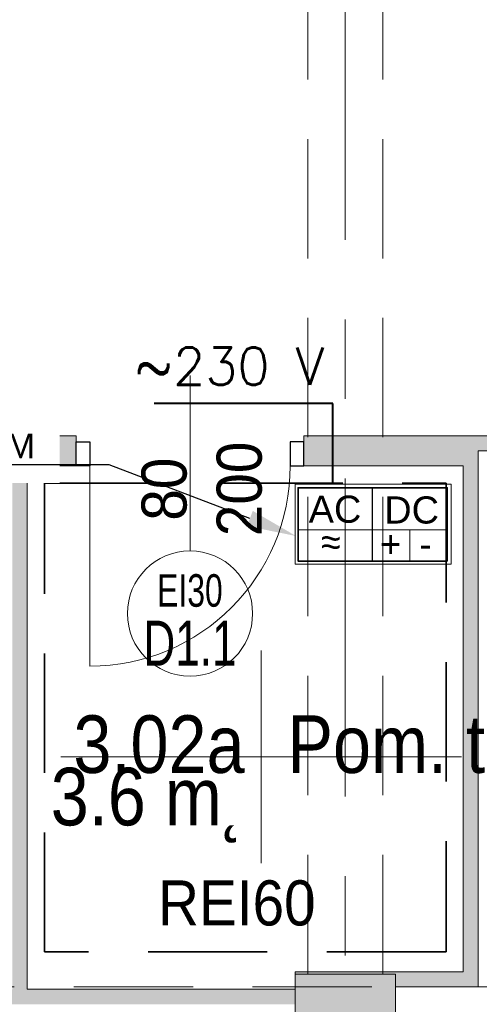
# Model space of a CAD drawing. Header units: centimetres. Extents: x -1737 to 22393, y -8842 to 3838.
# Tile 48 of 167: x -143 to 41, y 896 to 1289. Entities that reach past the tile are written whole.
import ezdxf
from ezdxf import colors
from ezdxf.entities.mleader import LeaderData, LeaderLine
from ezdxf.math import Vec2, Vec3

# ---------------------------------------------------------------- set-up
doc = ezdxf.new("R2010")
doc.units = ezdxf.units.CM
for name, pattern in [('Hidden', [71.4375, 47.625, -23.8125]), ('Oś', [222.25, 127, -31.75, 31.75, -31.75]), ('Ukryte', [71.438, 47.625, -23.813])]:
    doc.linetypes.add(name, pattern=pattern)
for name, color, linetype, lineweight in [('A-ANNO-NOTE', 131, 'Continuous', 13), ('A-AREA-IDEN', 2, 'Continuous', 13), ('A-DETL', 90, 'Continuous', 9), ('A-DETL-GENF', 92, 'Continuous', 9), ('A-DETL-HDLN', 90, 'Ukryte', 9), ('A-DETL-MEDM', 33, 'Continuous', 13), ('A-DOOR', 31, 'Continuous', 13), ('A-WALL', 113, 'Continuous', 13), ('A-WALL-PATT', 111, 'Continuous', 13), ('G-ANNO-TEXT', 231, 'Continuous', 13), ('PRZYW_Elementy_inst_przyw', 7, 'Continuous', 9), ('S-COLS', 52, 'Continuous', 13), ('S-GRID', 1, 'Continuous', 13), ('SAIO_INST_PRZYW_24VDC', 1, 'Continuous', 40)]:
    doc.layers.add(name, color=color, linetype=linetype, lineweight=lineweight)
doc.styles.add('Arial', font='arial.ttf', dxfattribs={"width": 0.9, "height": 18})
doc.styles.add('Arial_2', font='arial.ttf', dxfattribs={"width": 0.7, "height": 13})
doc.styles.add('Arial_3', font='arial.ttf', dxfattribs={"width": 0.7, "height": 18})
doc.styles.add('Arial_7', font='arial.ttf', dxfattribs={"width": 0.85, "height": 23})
doc.styles.add('ROMANS', font='romans')

# ---------------------------------------------------------------- blocks, each defined once
blk = doc.blocks.new('M_Concrete-Square-Column - 400 x 400mm-1512407-3_piętro I __3_90 m_ - stan projektowany')
at = {"layer": 'S-COLS', "lineweight": 9}
blk.add_hatch(color=253, dxfattribs=at).paths.add_polyline_path([(20, -20), (20, 20), (-20, 20), (-20, -20), (11, -20)], flags=0)
for p, q in [((20, 20), (-20, 20)), ((-20, 20), (-20, -20)), ((20, -20), (20, 20)), ((-20, -20), (20, -20))]:
    blk.add_line(p, q, dxfattribs=at)
blk = doc.blocks.new('DRZWI 1S - automatyczna etykieta - Drzwi 80 _PPOŻ EI30_-2261986-3_piętro I __3_90 m_ - stan projektowany')
at = {"layer": 'A-DETL-GENF'}
for p, q in [((-45.5, 6), (-45.5, -3.5)), ((-40, 6), (-45.5, 6)), ((-40, -3.5), (-40, 6)), ((45.5, 6), (40, 6)), ((40, 6), (40, -3.5)), ((45.5, -3.5), (45.5, 6)), ((-45.5, -3.5), (-40, -3.5)), ((40, -3.5), (45.5, -3.5))]:
    blk.add_line(p, q, dxfattribs=at)
at = {"layer": 'A-DETL-MEDM', "lineweight": 25}
for p, q in [((-40, 6), (-45.5, 6)), ((-45.5, 6), (-45.5, -3.5)), ((-40, -3.5), (-40, 6)), ((40, -3.5), (40, 6)), ((40, 6), (45.5, 6)), ((45.5, 6), (45.5, -3.5)), ((-45.5, -3.5), (-40, -3.5)), ((45.5, -3.5), (40, -3.5))]:
    blk.add_line(p, q, dxfattribs=at)
at = {"layer": 'A-DOOR'}
blk.add_line((40, 6), (40, 86), dxfattribs=at)
blk.add_arc((40, 6), 80, 90, 180, dxfattribs=at)
blk = doc.blocks.new('METKA_POMIESZCZENIA2 - Rozbudowana krótka - bez ramki-2403173-3_piętro I __3_90 m_ - stan projektowany')
at = {"layer": 'A-AREA-IDEN'}
for p, q in [((0, 0.425), (0, 0)), ((0.0976, 0), (-0.8, 0)), ((-0.8, 0), (0.8, 0)), ((0, 0), (0, -0.425))]:
    blk.add_line(p, q, dxfattribs=at)
blk = doc.blocks.new('ZASILACZ')
at = {"layer": 'PRZYW_Elementy_inst_przyw', "color": 7, "lineweight": -3}
blk.add_line((1604.037, 1405.781), (1604.037, 1411.875), dxfattribs=at)
at = {"layer": 'PRZYW_Elementy_inst_przyw', "color": 7}
for p, q in [((1607.14, 1408.373), (1607.14, 1406.018)), ((1607.14, 1406.018), (1607.14, 1405.781))]:
    blk.add_line(p, q, dxfattribs=at)
for points in [[(1597.589, 1412.163), (1610.558, 1412.163), (1610.558, 1405.509), (1597.589, 1405.509)], [(1597.83, 1408.373), (1604.037, 1408.373), (1604.037, 1405.781), (1597.83, 1405.781)], [(1604.037, 1408.373), (1610.243, 1408.373), (1610.243, 1405.781), (1604.037, 1405.781)]]:
    blk.add_lwpolyline(points, close=True, dxfattribs=at)
at = {"layer": 'PRZYW_Elementy_inst_przyw', "color": 7, "lineweight": 35}
blk.add_lwpolyline([(1610.243, 1405.781), (1597.83, 1405.781), (1597.83, 1411.875), (1610.243, 1411.875)], close=True, dxfattribs=at)
at = {"layer": 'PRZYW_Elementy_inst_przyw', "color": 7, "lineweight": -3, "attachment_point": 1}
for s, width, heights, insert, char_height in [('{\\fArial|b0|i0|c0|p34;AC}', 72.73358, [0], (1598.715, 1411.22), 2.25792), ('{\\fArial|b0|i0|c238|p34;D\\fArial|b0|i0|c0|p34;C}', 72.73358, [0], (1605.001, 1411.157), 2.25792), ('~', 35, [24.053], (1599.675, 1408.827), 2.258), ('+', 35, [24.053], (1604.649, 1408.321), 2.258), ('~', 35, [24.053], (1599.678, 1408.144), 2.258), ('-', 35, [24.053], (1607.93, 1408.321), 2.258)]:
    blk.add_mtext_dynamic_manual_height_columns(s, width=width, gutter_width=12.5, heights=heights, dxfattribs=dict(at, insert=insert, char_height=char_height))
at = {"layer": 'PRZYW_Elementy_inst_przyw', "color": 7}
for p in [(1596.76, 1412.929), (1596.76, 1402.814), (1596.76, 1398.044)]:
    blk.add_attdef('NAZWA_BLOKU', p, '', height=2.23, dxfattribs=at)

msp = doc.modelspace()

# ---------------------------------------------------------------- hatches: boundary and pattern name
at = {"layer": 'A-WALL-PATT'}
for points in [[(-139.62, 902.33), (-139.62, 1123.33), (-145.62, 1123.33), (-145.62, 902.33)], [(40.38, 903.33), (40.38, 1111.33), (34.38, 1111.33), (34.38, 903.33)], [(7.38, 903.33), (34.38, 903.33), (34.38, 909.33), (-20.62, 909.33), (-20.62, 908.33), (7.38, 908.33)], [(-314.62, 896.33), (-139.62, 896.33), (-139.62, 902.33), (-316.62, 902.33), (-316.62, 896.33)], [(-32.62, 896.33), (-32.62, 902.33), (-139.62, 902.33), (-139.62, 896.33), (-92.69, 896.33)]]:
    msp.add_hatch(color=9, dxfattribs=at).paths.add_polyline_path(points, flags=0)
h = msp.add_hatch(color=9, dxfattribs=at)
h.paths.add_polyline_path([(-139.62, 1111.33), (-120.12, 1111.33), (-120.12, 1123.33), (-139.62, 1123.33), (-139.62, 1120.83)], flags=0)
h.paths.add_polyline_path([(34.38, 1111.33), (40.38, 1111.33), (40.38, 1123.33), (-29.12, 1123.33), (-29.12, 1111.33), (31.88, 1111.33)], flags=0)
h = msp.add_hatch(color=9, dxfattribs=at)
h.paths.add_polyline_path([(54.38, 1117.33), (69.38, 1117.33), (63.38, 1123.33), (40.38, 1123.33), (40.38, 1117.33), (42.38, 1117.33)], flags=0)
h.paths.add_polyline_path([(277.38, 1117.33), (291.38, 1117.33), (291.38, 1123.33), (248.38, 1123.33), (242.38, 1117.33), (245.92, 1117.33)], flags=0)
h = msp.add_hatch(color=9, dxfattribs=at)
h.paths.add_polyline_path([(-32.62, 428.33), (-20.62, 428.33), (-20.62, 868.33), (-32.62, 868.33), (-32.62, 513.82)], flags=0)
h.paths.add_polyline_path([(-20.62, 908.33), (-20.62, 909.33), (-32.62, 909.33), (-32.62, 908.33), (-30.62, 908.33)], flags=0)

# ---------------------------------------------------------------- linework, layer by layer
at = {"layer": 'A-ANNO-NOTE'}
msp.add_line((-74.62, 1147.33), (-74.62, 1077.33), dxfattribs=at)
msp.add_line((-74.62, 1147.33), (-74.62, 1077.33), dxfattribs=at)
msp.add_circle((-74.62, 1052.33), 25, dxfattribs=at)
at = {"layer": 'A-DETL', "linetype": 'Hidden', "lineweight": 35}
for p, q in [((-132.73, 1104.39), (27.68, 1104.39)), ((-132.73, 917.33), (-132.73, 1104.39)), ((27.68, 1104.39), (27.68, 917.33)), ((27.68, 917.33), (-132.73, 917.33))]:
    msp.add_line(p, q, dxfattribs=at)
at = {"layer": 'A-DETL-HDLN'}
for p, q in [((-27.62, 408.33), (-27.62, 2788.33)), ((-27.62, 408.33), (-27.62, 2788.33)), ((2.38, 408.33), (2.38, 2788.33)), ((2.38, 408.33), (2.38, 2788.33)), ((-1192.62, 903.33), (1167.38, 903.33)), ((-1192.62, 903.33), (1167.38, 903.33))]:
    msp.add_line(p, q, dxfattribs=at)
at = {"layer": 'A-WALL', "lineweight": 9}
for p, q in [((-120.12, 1123.33), (-161.12, 1123.33)), ((-120.12, 1120.83), (-120.12, 1123.33)), ((63.38, 1123.33), (-29.12, 1123.33)), ((-29.12, 1123.33), (-29.12, 1120.83)), ((40.38, 903.33), (40.38, 1117.33)), ((40.38, 1117.33), (69.38, 1117.33)), ((-139.62, 902.33), (-139.62, 1111.33)), ((-139.62, 1111.33), (-120.12, 1111.33)), ((-29.12, 1111.33), (34.38, 1111.33)), ((34.38, 1111.33), (34.38, 909.33)), ((-32.62, 909.33), (-32.62, 908.33)), ((34.38, 909.33), (-32.62, 909.33)), ((-32.62, 902.33), (-139.62, 902.33)), ((7.38, 903.33), (40.38, 903.33))]:
    msp.add_line(p, q, dxfattribs=at)
at = {"layer": 'S-GRID', "linetype": 'Oś'}
msp.add_line((-12.62, 2884.27), (-12.62, 27.13), dxfattribs=at)
at = {"layer": 'SAIO_INST_PRZYW_24VDC', "ltscale": 2}
for p, q in [((-17.63, 1136.25), (-88.92, 1136.25)), ((-17.63, 1104.14), (-17.63, 1136.25))]:
    msp.add_line(p, q, dxfattribs=at)

# ---------------------------------------------------------------- block references
at = {"layer": 'A-AREA-IDEN', "xscale": 99.99999999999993, "yscale": 99.99999999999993, "zscale": 99.99999999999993}
msp.add_blockref('METKA_POMIESZCZENIA2 - Rozbudowana krótka - bez ramki-2403173-3_piętro I __3_90 m_ - stan projektowany', (-46.18, 995.15), dxfattribs=at)
at = {"layer": 'A-DOOR', "rotation": 180}
msp.add_blockref('DRZWI 1S - automatyczna etykieta - Drzwi 80 _PPOŻ EI30_-2261986-3_piętro I __3_90 m_ - stan projektowany', (-74.62, 1117.33), dxfattribs=at)
at = {"layer": 'PRZYW_Elementy_inst_przyw', "xscale": 4.8, "yscale": 4.8, "zscale": 4.8}
msp.add_blockref('ZASILACZ', (-7701.08, -5674.44), dxfattribs=at)
at = {"layer": 'S-COLS', "lineweight": 9}
msp.add_blockref('M_Concrete-Square-Column - 400 x 400mm-1512407-3_piętro I __3_90 m_ - stan projektowany', (-12.62, 888.33), dxfattribs=at)

# ---------------------------------------------------------------- texts
at = {"layer": 'A-ANNO-NOTE', "lineweight": 211, "char_height": 18, "attachment_point": 5, "rotation": 90, "line_spacing_factor": 0.936439, "style": 'Arial'}
for s, insert, width in [('\\pxqc,t6.35,12.7,19.05,25.4,31.75,38.1,44.45,50.8,57.15,63.5,69.85,76.2,82.55,88.9,95.25,101.6,107.95,114.3,120.65,127,133.35,139.7,146.05,152.4,158.75,165.1,171.45,177.8,184.15,190.5,196.85,203.2;{200}', (-54.86, 1102.09), 38.07), ('\\pxqc,t6.35,12.7,19.05,25.4,31.75,38.1,44.45,50.8,57.15,63.5,69.85,76.2,82.55,88.9,95.25,101.6,107.95,114.3,120.65,127,133.35,139.7,146.05,152.4,158.75,165.1,171.45,177.8,184.15,190.5,196.85,203.2;{200}', (-54.86, 1102.09), 38.07), ('\\pxqc,t6.35,12.7,19.05,25.4,31.75,38.1,44.45,50.8,57.15,63.5,69.85,76.2,82.55,88.9,95.25,101.6,107.95,114.3,120.65,127,133.35,139.7,146.05,152.4,158.75,165.1,171.45,177.8,184.15,190.5,196.85,203.2;{80}', (-84.86, 1102), 25.65)]:
    msp.add_mtext(s, dxfattribs=dict(at, insert=insert, width=width))
at = {"layer": 'A-ANNO-NOTE', "lineweight": 211, "attachment_point": 5, "line_spacing_factor": 0.936439}
for s, insert, char_height, width, style in [('\\pxqc,t6.83846,13.67692,20.51538,27.35385,34.19231,41.03077,47.86923,54.70769,61.54615,68.38462,75.22308,82.06154,88.9,95.73846,102.57692,109.41538,116.25385,123.09231,129.93077,136.76923,143.60769,150.44615,157.28462,164.12308,170.96154,177.8,184.63846,191.47692,198.31538,205.15385,211.99231,218.83077;{EI30}', (-74.65, 1061.46), 13, 26.39, 'Arial_2'), ('\\pxqc,t4.93889,9.87778,14.81667,19.75556,24.69444,29.63333,34.57222,39.51111,44.45,49.38889,54.32778,59.26667,64.20556,69.14444,74.08333,79.02222,83.96111,88.9,93.83889,98.77778,103.71667,108.65556,113.59444,118.53333,123.47222,128.41111,133.35,138.28889,143.22778,148.16667,153.10556,158.04444;{D1.1}', (-74.65, 1040.51), 18, 37.03, 'Arial_3')]:
    msp.add_mtext(s, dxfattribs=dict(at, insert=insert, char_height=char_height, width=width, style=style))
at = {"layer": 'A-AREA-IDEN', "color": 0, "char_height": 23, "line_spacing_factor": 0.936439, "style": 'Arial_7'}
for s, insert, width, attachment_point in [('\\pxt3.69565,7.3913,11.08696,14.78261,18.47826,22.17391,25.86957,29.56522,33.26087,36.95652,40.65217,44.34783,48.04348,51.73913,55.43478,59.13043,62.82609,66.52174,70.21739,73.91304,77.6087,81.30435,85,88.69565,92.3913,96.08696,99.78261,103.47826,107.17391,110.86957,114.56522,118.26087;{Pom. tech.}', (-35.75, 988.37), 129.285, 7), ('\\pxqr,t3.69565,7.3913,11.08696,14.78261,18.47826,22.17391,25.86957,29.56522,33.26087,36.95652,40.65217,44.34783,48.04348,51.73913,55.43478,59.13043,62.82609,66.52174,70.21739,73.91304,77.6087,81.30435,85,88.69565,92.3913,96.08696,99.78261,103.47826,107.17391,110.86957,114.56522,118.26087;{3.02a}', (-52.84, 988.37), 68, 9), ('\\pt84.99995,169.9999,255.00008,340.00003,424.99998,509.99993,595.00011,680.00006,765.00001,849.99996,934.99991,1020.00009,1105.00004,1189.99999,1274.99994,1359.99989,1445.00007,1530.00002,1614.99997,1699.99992,1785.0001,1870.00005,1955,2039.99995,2124.9999,2210.00008,2295.00003,2379.99998,2464.99993,2550.00011,2635.00006,2720.00001;3.6 m˛', (-52.84, 990.76), 76.5, 3)]:
    msp.add_mtext(s, dxfattribs=dict(at, insert=insert, width=width, attachment_point=attachment_point))
at = {"layer": 'G-ANNO-TEXT', "color": 1, "insert": (-87.36, 945.81), "char_height": 18, "width": 62.5392, "attachment_point": 1, "line_spacing_factor": 0.936439, "style": 'Arial'}
msp.add_mtext('\\pxt6.35,12.7,19.05,25.4,31.75,38.1,44.45,50.8,57.15,63.5,69.85,76.2,82.55,88.9,95.25,101.6,107.95,114.3,120.65,127,133.35,139.7,146.05,152.4,158.75,165.1,171.45,177.8,184.15,190.5,196.85,203.2;{REI60}', dxfattribs=at)
at = {"layer": 'PRZYW_Elementy_inst_przyw', "ltscale": 2, "insert": (-96.81, 1158.6), "char_height": 15, "width": 81.7075, "attachment_point": 1, "style": 'ROMANS'}
msp.add_mtext('~230 V', dxfattribs=at)

# ---------------------------------------------------------------- next in the draw order: leaders
at = {"layer": 'PRZYW_Elementy_inst_przyw', "ltscale": 0.5}
ml = msp.add_multileader_mtext('Standard', dxfattribs=at)
ml.set_content('{\\fArial|b0|i0|c238|p34;\\H0.5x;UMIEŚCIĆ W SZACHCIE  ELEKTRYCZNYM}')
ml.set_leader_properties()
ml.build(insert=Vec2(0, 0))
ml.multileader.update_dxf_attribs({"has_text_frame": 1, "text_right_attachment_type": 6, "dogleg_length": 19.74, "arrow_head_size": 19.74})
ctx = ml.context
ctx.base_point, ctx.char_height, ctx.arrow_head_size, ctx.landing_gap_size, ctx.plane_origin = Vec3(-421.58, 1117.95), 19.7399, 19.74, 9.87, Vec3(154.8, 1110.76)
ctx.right_attachment, ctx.text_align_type = 6, 2
notes = []
notes.append((ctx, [(0, (1, 1, 0), (-106.9, 1111.68), (-1, 0), 19.74, [(0, [(-32.27, 1083.28)], 0, [])])]))
ctx.mtext.insert, ctx.mtext.width, ctx.mtext.alignment, ctx.mtext.flow_direction = Vec3(-136.51, 1124.21), 283.6181, 3, 5
ctx.mtext.has_bg_fill, ctx.mtext.bg_color, ctx.mtext.bg_scale_factor, ctx.mtext.bg_transparency, ctx.mtext.use_window_bg_color = 1, -1027028792, 1.5, 0, 1
for ctx, leaders in notes:
    for number, flags, end, landing, length, lines in leaders:
        leader = LeaderData()
        leader.index, (leader.has_last_leader_line, leader.has_dogleg_vector, leader.attachment_direction) = number, flags
        leader.last_leader_point, leader.dogleg_vector, leader.dogleg_length = Vec3(end), Vec3(landing), length
        for number, points, colour, breaks in lines:
            line = LeaderLine()
            line.index, line.vertices, line.color, line.breaks = number, Vec3.list(points), colors.encode_raw_color(colour), breaks
            leader.lines.append(line)
        ctx.leaders.append(leader)

doc.saveas('drawing.dxf')
